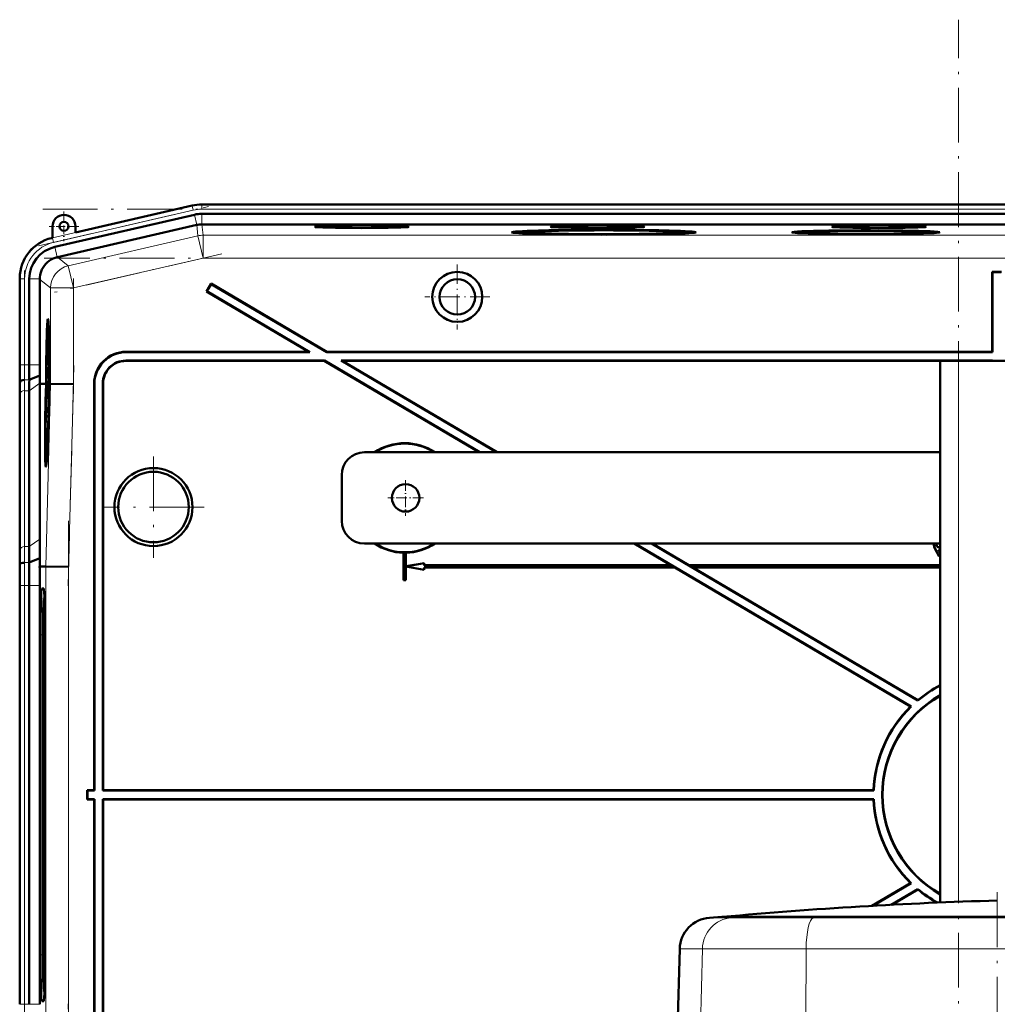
# Model space of a CAD drawing. Extents: x -1358 to 1757, y -1516 to 612.
# Tile 81 of 82: x 1187 to 1401, y 391 to 606. Entities that reach past the tile are written whole.
import ezdxf

# ---------------------------------------------------------------- set-up
doc = ezdxf.new("R2010")
doc.units = 0
doc.linetypes.add('DASHDOT', pattern=[18.5, 12, -3, 0.5, -3])

msp = doc.modelspace()

# ---------------------------------------------------------------- linework, layer by layer
at = {"color": 7, "linetype": 'DASHDOT', "lineweight": 18}
for p, q in [((1392.93, -290.12), (1392.93, 606.28)), ((1191.57, 556.76), (1228.76, 565.35)), ((1192.49, 564.79), (1610.17, 564.79)), ((1609.82, 554.09), (1192.83, 554.09)), ((1231.7, 555.04), (1195.1, 546.59)), ((1188.51, 528.84), (1188.51, 551.4)), ((1199.22, 549.65), (1199.22, 524.37)), ((1199.32, 530.56), (1198.06, 482.34)), ((1216.73, 510.67), (1216.73, 488.48)), ((1227.83, 499.58), (1205.63, 499.58)), ((1198.17, 496.55), (1198.17, 376.6)), ((1188.51, 381.55), (1188.51, 491.61)), ((1401.43, 415.25), (1401.43, 350.48)), ((1198.06, 390.81), (1199.32, 342.59))]:
    msp.add_line(p, q, dxfattribs=at)
at = {"color": 7, "lineweight": 18}
for p, q in [((1194.65, 558.5), (1225.23, 565.55)), ((1225.23, 565.55), (1225.22, 565.59)), ((1225.45, 564.58), (1225.23, 565.55)), ((1227.3, 565.79), (1227.3, 565.83)), ((1227.3, 564.79), (1227.3, 565.79)), ((1227.3, 565.79), (1575.36, 565.79)), ((1227.3, 564.79), (1575.36, 564.79)), ((1225.45, 564.58), (1194.88, 557.52)), ((1226.2, 561.34), (1225.68, 563.58)), ((1227.3, 561.46), (1227.3, 563.76)), ((1226.19, 561.34), (1226.46, 558.96)), ((1227.58, 559.09), (1227.31, 561.46)), ((1194.65, 558.53), (1194.65, 558.5)), ((1194.88, 557.52), (1194.65, 558.5)), ((1226.46, 558.96), (1198.09, 552.41)), ((1226.46, 558.96), (1227.58, 554.09)), ((1575.08, 559.09), (1227.58, 559.09)), ((1227.58, 559.09), (1227.58, 554.09)), ((1195.63, 554.28), (1195.11, 556.52)), ((1198.09, 552.41), (1195.71, 554.3)), ((1199.22, 547.54), (1227.58, 554.09)), ((1575.08, 554.09), (1227.58, 554.09)), ((1198.09, 552.41), (1199.22, 547.54)), ((1187.51, 549.52), (1187.48, 549.52)), ((1187.51, 530.72), (1187.51, 549.52)), ((1188.51, 549.52), (1187.51, 549.52)), ((1188.51, 549.52), (1188.51, 530.72)), ((1191.84, 549.52), (1189.54, 549.52)), ((1191.84, 549.43), (1194.22, 547.54)), ((1194.22, 547.54), (1199.22, 547.54)), ((1194.22, 547.54), (1194.22, 526.54)), ((1199.22, 526.48), (1199.22, 547.54)), ((1210.72, 533.58), (1210.79, 533.51)), ((1187.51, 530.72), (1187.48, 530.72)), ((1188.51, 530.72), (1187.51, 530.72)), ((1188.51, 530.72), (1189.54, 530.72)), ((1189.54, 530.72), (1191.84, 530.72)), ((1210.73, 531.58), (1210.66, 531.65)), ((1392.93, 413.16), (1392.93, 531.58)), ((1187.5, 526.58), (1187.45, 526.58)), ((1188.53, 527.41), (1189.56, 527.41)), ((1189.54, 525.06), (1191.89, 526.72)), ((1194.22, 526.54), (1193.17, 486.56)), ((1198.17, 486.49), (1199.22, 526.48)), ((1203.73, 526.58), (1203.8, 526.51)), ((1205.66, 526.65), (1205.73, 526.58)), ((1187.51, 490.24), (1187.51, 524.38)), ((1188.51, 525.06), (1188.51, 490.92)), ((1188.51, 525.06), (1189.54, 525.06)), ((1189.54, 490.92), (1191.89, 492.58)), ((1188.51, 490.92), (1189.54, 490.92)), ((1387.8, 490.5), (1387.78, 490.49)), ((1188.49, 487.41), (1189.51, 487.41)), ((1193.17, 486.56), (1193.17, 386.6)), ((1198.17, 386.66), (1198.17, 486.49)), ((1187.48, 482.43), (1187.51, 482.43)), ((1188.51, 482.43), (1187.51, 482.43)), ((1187.51, 390.72), (1187.51, 482.43)), ((1188.51, 482.43), (1189.54, 482.43)), ((1188.51, 482.43), (1188.51, 390.72)), ((1189.54, 482.43), (1191.84, 482.43)), ((1192.73, 481.73), (1192.27, 481.76)), ((1192.88, 479.69), (1192.77, 479.59)), ((1192, 471.58), (1192.56, 471.58)), ((1338.44, 409.66), (1343.22, 409.66)), ((1345.87, 409.85), (1343.22, 409.66)), ((1343.22, 409.66), (1361.12, 409.66)), ((1361.75, 409.85), (1361.12, 409.66)), ((1361.12, 409.66), (1441.74, 409.66)), ((1192.56, 401.58), (1192, 401.58)), ((1331.91, 402.86), (1336.87, 402.86)), ((1336.87, 402.86), (1335.68, 355.88)), ((1336.87, 402.86), (1359.59, 402.86)), ((1359.49, 387.48), (1359.59, 402.86)), ((1359.59, 402.86), (1443.27, 402.86)), ((1192.77, 393.57), (1192.88, 393.46)), ((1187.51, 390.72), (1187.48, 390.72)), ((1187.51, 390.72), (1188.51, 390.72)), ((1189.54, 390.72), (1188.51, 390.72)), ((1191.84, 390.72), (1189.54, 390.72)), ((1192.73, 391.42), (1192.27, 391.39))]:
    msp.add_line(p, q, dxfattribs=at)
at = {"color": 7, "lineweight": 50}
for p, q in [((1225.22, 565.59), (1199.65, 559.69)), ((1242.29, 565.83), (1227.3, 565.83)), ((1242.29, 565.83), (1555.09, 565.83)), ((1225.68, 563.58), (1195.11, 556.52)), ((1227.3, 563.76), (1575.36, 563.76)), ((1194.65, 561.03), (1194.65, 558.53)), ((1226.19, 561.34), (1195.71, 554.3)), ((1199.65, 559.69), (1199.65, 561.03)), ((1227.3, 561.46), (1227.31, 561.46)), ((1575.35, 561.46), (1227.31, 561.46)), ((1194.65, 558.53), (1194.45, 558.49)), ((1297.19, 559.74), (1297.13, 559.51)), ((1314.81, 559.21), (1314.81, 559.27)), ((1314.81, 559.27), (1314.81, 559.21)), ((1315.81, 559.27), (1315.81, 559.21)), ((1315.81, 559.21), (1315.81, 559.27)), ((1333.43, 559.74), (1333.49, 559.51)), ((1358.34, 559.74), (1358.29, 559.54)), ((1372.16, 559.37), (1372.16, 559.32)), ((1372.16, 559.32), (1372.16, 559.37)), ((1373.16, 559.37), (1373.16, 559.32)), ((1373.16, 559.32), (1373.16, 559.37)), ((1386.97, 559.74), (1387.02, 559.54)), ((1195.63, 554.28), (1195.71, 554.3)), ((1187.48, 549.72), (1187.48, 530.72)), ((1400.4, 551.01), (1400.33, 551.08)), ((1400.33, 551.08), (1400.33, 533.58)), ((1400.33, 551.08), (1402.33, 551.08)), ((1400.4, 551.01), (1400.4, 533.51)), ((1400.4, 551.01), (1402.26, 551.01)), ((1189.54, 549.52), (1189.54, 530.72)), ((1191.84, 549.43), (1191.84, 549.52)), ((1191.84, 549.43), (1191.84, 530.72)), ((1229.35, 548.51), (1228.33, 546.78)), ((1229.37, 548.41), (1228.43, 546.81)), ((1229.37, 548.41), (1229.35, 548.51)), ((1229.35, 548.51), (1254.66, 533.58)), ((1229.37, 548.41), (1254.65, 533.51)), ((1228.43, 546.81), (1228.33, 546.78)), ((1228.33, 546.78), (1250.73, 533.58)), ((1228.43, 546.81), (1250.98, 533.51)), ((1193.64, 539.01), (1193.83, 539.06)), ((1193.83, 533.13), (1193.81, 530.61)), ((1193.82, 531.25), (1193.84, 533.13)), ((1193.84, 533.13), (1193.83, 533.13)), ((1193.84, 533.13), (1193.89, 533.13)), ((1210.72, 533.58), (1250.73, 533.58)), ((1210.79, 533.51), (1250.98, 533.51)), ((1250.98, 533.51), (1250.73, 533.58)), ((1254.65, 533.51), (1254.66, 533.58)), ((1254.65, 533.51), (1400.4, 533.51)), ((1254.66, 533.58), (1400.33, 533.58)), ((1400.33, 533.58), (1400.4, 533.51)), ((1193.81, 530.61), (1193.94, 530.61)), ((1193.82, 530.67), (1193.88, 530.67)), ((1193.85, 531.55), (1193.9, 531.55)), ((1193.88, 531.16), (1193.88, 530.66)), ((1193.88, 530.66), (1193.94, 530.66)), ((1254.14, 531.65), (1210.66, 531.65)), ((1254.12, 531.58), (1210.73, 531.58)), ((1254.12, 531.58), (1254.14, 531.65)), ((1254.12, 531.58), (1288.03, 511.58)), ((1254.14, 531.65), (1288.17, 511.58)), ((1400.4, 531.65), (1257.8, 531.65)), ((1257.8, 531.65), (1291.83, 511.58)), ((1258.06, 531.58), (1257.8, 531.65)), ((1400.33, 531.58), (1258.06, 531.58)), ((1258.06, 531.58), (1291.97, 511.58)), ((1388.93, 413.01), (1388.93, 531.58)), ((1392.93, 531.58), (1388.93, 531.58)), ((1392.93, 531.58), (1409.93, 531.58)), ((1400.4, 531.65), (1400.33, 531.58)), ((1400.4, 531.65), (1400.4, 531.58)), ((1189.56, 527.41), (1191.85, 528.36)), ((1193.8, 528.97), (1193.84, 528.97)), ((1193.81, 528.24), (1193.8, 528.97)), ((1193.81, 528.24), (1193.86, 528.24)), ((1193.81, 527.75), (1193.81, 528.24)), ((1193.83, 530.22), (1193.94, 530.22)), ((1193.84, 529), (1193.84, 528.68)), ((1193.84, 528.68), (1193.85, 528.73)), ((1193.84, 528.68), (1193.88, 528.68)), ((1193.85, 528.81), (1193.88, 528.8)), ((1193.85, 528.73), (1193.85, 528.81)), ((1193.85, 528.73), (1193.88, 528.73)), ((1193.88, 528.94), (1193.86, 528.29)), ((1193.86, 527.8), (1193.89, 528.93)), ((1193.86, 528.29), (1193.86, 527.8)), ((1193.88, 530.02), (1193.95, 530.02)), ((1193.89, 528.93), (1193.96, 528.92)), ((1187.5, 526.58), (1187.54, 527.01)), ((1191.89, 526.57), (1191.89, 526.72)), ((1191.89, 492.58), (1191.89, 526.57)), ((1192.85, 526.56), (1191.89, 526.57)), ((1193.22, 526.56), (1192.85, 526.56)), ((1193.06, 526.54), (1193.06, 526.56)), ((1193.22, 526.56), (1193.06, 526.56)), ((1193.22, 526.54), (1193.06, 526.54)), ((1193.17, 524.59), (1193.22, 526.54)), ((1193.27, 526.54), (1193.21, 524.59)), ((1193.26, 524.59), (1193.31, 526.54)), ((1193.27, 526.56), (1193.27, 526.56)), ((1193.31, 526.56), (1193.27, 526.56)), ((1193.27, 526.56), (1193.31, 526.56)), ((1193.31, 526.54), (1193.27, 526.54)), ((1193.88, 527.52), (1193.77, 526.43)), ((1193.77, 526.02), (1193.88, 527.11)), ((1193.77, 526.43), (1193.77, 526.02)), ((1193.77, 526.02), (1193.96, 526.02)), ((1193.81, 527.75), (1193.97, 527.75)), ((1193.86, 527.8), (1193.97, 527.8)), ((1193.88, 527.52), (1193.97, 527.51)), ((1193.88, 527.11), (1193.88, 527.52)), ((1193.88, 527.11), (1193.97, 527.11)), ((1193.97, 526.54), (1193.93, 524.58)), ((1194.02, 526.56), (1193.97, 526.56)), ((1194.02, 526.55), (1193.97, 526.55)), ((1194.02, 526.54), (1193.97, 526.54)), ((1193.98, 525.1), (1194.02, 526.54)), ((1194.06, 526.54), (1194.03, 525.1)), ((1194.06, 526.56), (1194.14, 526.56)), ((1194.13, 526.55), (1194.06, 526.55)), ((1194.13, 526.54), (1194.06, 526.54)), ((1194.14, 526.56), (1194.14, 526.55)), ((1194.22, 526.54), (1194.14, 526.55)), ((1199.22, 526.48), (1194.22, 526.54)), ((1203.73, 526.58), (1203.73, 437.58)), ((1203.8, 526.51), (1203.8, 437.51)), ((1205.66, 437.51), (1205.66, 526.65)), ((1205.73, 437.58), (1205.73, 526.58)), ((1189.54, 525.06), (1189.54, 490.92)), ((1193.76, 524.5), (1193.81, 524.5)), ((1193.78, 523.8), (1193.76, 524.5)), ((1193.79, 523.85), (1193.79, 523.35)), ((1193.8, 525.77), (1193.96, 525.77)), ((1193.84, 524.15), (1193.81, 523.96)), ((1193.82, 524.64), (1193.84, 524.64)), ((1193.85, 525.58), (1193.84, 524.15)), ((1193.86, 525.58), (1193.85, 525.58)), ((1193.85, 523.75), (1193.86, 525.58)), ((1193.86, 525.58), (1193.95, 525.58)), ((1194, 524.08), (1193.96, 524.08)), ((1193.96, 524.08), (1194, 524.08)), ((1193.98, 525.1), (1194.03, 525.1)), ((1194.03, 525.1), (1193.98, 525.1)), ((1187.48, 523.65), (1187.48, 489.51)), ((1187.48, 523.65), (1187.48, 489.51)), ((1193.74, 522.76), (1193.72, 520.24)), ((1193.73, 520.88), (1193.75, 522.76)), ((1193.75, 522.76), (1193.74, 522.76)), ((1193.75, 522.76), (1193.88, 522.76)), ((1193.77, 523.3), (1193.78, 523.8)), ((1193.77, 523.3), (1193.89, 523.3)), ((1193.78, 523.8), (1193.79, 523.8)), ((1193.79, 523.35), (1193.85, 523.75)), ((1193.79, 523.35), (1193.89, 523.35)), ((1193.81, 522.71), (1193.87, 522.71)), ((1193.85, 523.75), (1193.9, 523.75)), ((1193.71, 519.7), (1193.71, 519.16)), ((1193.77, 519.7), (1193.71, 519.7)), ((1193.72, 520.24), (1193.79, 520.24)), ((1193.73, 520.29), (1193.8, 520.29)), ((1193.76, 521.18), (1193.81, 521.18)), ((1193.79, 520.79), (1193.79, 520.29)), ((1193.82, 521.07), (1193.83, 521.53)), ((1193.7, 518.13), (1193.69, 517.68)), ((1193.72, 518.43), (1193.7, 518.13)), ((1193.71, 519.16), (1193.75, 519.16)), ((1388.93, 511.58), (1262.93, 511.58)), ((1193.21, 510.21), (1193.41, 510.16)), ((1257.93, 496.58), (1257.93, 506.58)), ((1262.93, 491.58), (1388.93, 491.58)), ((1321.95, 491.58), (1330, 486.83)), ((1322.08, 491.58), (1382.57, 455.9)), ((1325.74, 491.58), (1384.02, 457.21)), ((1325.88, 491.58), (1333.93, 486.83)), ((1271.5, 489.59), (1271.48, 489.58)), ((1271.48, 489.58), (1271.48, 483.58)), ((1271.5, 489.59), (1271.5, 483.59)), ((1271.98, 489.58), (1271.96, 489.59)), ((1271.96, 486.59), (1271.96, 489.59)), ((1271.98, 486.61), (1271.98, 489.58)), ((1387.52, 491.32), (1387.54, 491.32)), ((1387.78, 490.49), (1388.67, 488.74)), ((1388.68, 488.76), (1387.8, 490.5)), ((1388.15, 491.29), (1388.13, 491.29)), ((1388.59, 490.8), (1388.59, 490.79)), ((1388.59, 490.24), (1388.62, 490.22)), ((1388.59, 490.24), (1388.93, 489.57)), ((1388.93, 489.61), (1388.62, 490.22)), ((1189.51, 487.41), (1191.86, 488.38)), ((1191.83, 486.58), (1191.86, 488.38)), ((1275.96, 487.31), (1271.96, 486.59)), ((1275.98, 487.33), (1271.98, 486.61)), ((1275.96, 487.31), (1275.98, 487.33)), ((1275.96, 486.81), (1275.96, 487.31)), ((1275.98, 486.83), (1275.98, 487.33)), ((1388.67, 488.74), (1388.93, 488.87)), ((1388.68, 488.76), (1388.67, 488.74)), ((1388.93, 488.89), (1388.68, 488.76)), ((1187.45, 486.58), (1187.49, 487.01)), ((1191.83, 486.58), (1193.17, 486.56)), ((1198.17, 486.49), (1193.17, 486.56)), ((1271.96, 486.59), (1271.98, 486.61)), ((1271.96, 483.59), (1271.96, 486.56)), ((1271.98, 486.54), (1271.96, 486.56)), ((1271.96, 486.56), (1275.96, 485.85)), ((1271.98, 483.58), (1271.98, 486.54)), ((1271.98, 486.54), (1275.98, 485.83)), ((1275.96, 486.81), (1275.98, 486.83)), ((1275.96, 486.81), (1330.06, 486.81)), ((1330.85, 486.35), (1275.96, 486.35)), ((1275.98, 486.33), (1275.96, 486.35)), ((1275.96, 485.85), (1275.96, 486.35)), ((1275.96, 485.85), (1275.98, 485.83)), ((1275.98, 486.83), (1330, 486.83)), ((1330.85, 486.33), (1275.98, 486.33)), ((1275.98, 485.83), (1275.98, 486.33)), ((1330.06, 486.81), (1330, 486.83)), ((1330.06, 486.81), (1330.85, 486.35)), ((1330.85, 486.33), (1330.85, 486.35)), ((1330.85, 486.33), (1382.46, 455.89)), ((1333.93, 486.81), (1333.93, 486.83)), ((1388.93, 486.83), (1333.93, 486.83)), ((1333.93, 486.81), (1334.72, 486.35)), ((1333.93, 486.81), (1388.93, 486.81)), ((1334.78, 486.33), (1334.72, 486.35)), ((1388.93, 486.35), (1334.72, 486.35)), ((1334.78, 486.33), (1384.01, 457.29)), ((1388.93, 486.33), (1334.78, 486.33)), ((1271.5, 483.59), (1271.48, 483.58)), ((1271.98, 483.58), (1271.48, 483.58)), ((1271.96, 483.59), (1271.5, 483.59)), ((1271.96, 483.59), (1271.98, 483.58)), ((1187.48, 482.44), (1187.48, 390.72)), ((1189.54, 482.43), (1189.54, 390.72)), ((1191.84, 390.72), (1191.84, 482.43)), ((1192.71, 481.76), (1192.27, 481.76)), ((1192.76, 479.58), (1192.88, 479.7)), ((1192.88, 479.59), (1192.77, 479.59)), ((1192, 471.58), (1192, 401.58)), ((1192.56, 471.58), (1192.56, 401.58)), ((1192.98, 401.58), (1192.98, 471.58)), ((1384.01, 457.29), (1384.02, 457.21)), ((1382.57, 455.9), (1382.46, 455.89)), ((1202.3, 437.51), (1202.23, 437.58)), ((1203.73, 437.58), (1202.23, 437.58)), ((1202.23, 435.58), (1202.23, 437.58)), ((1202.3, 435.65), (1202.23, 435.58)), ((1202.23, 435.58), (1203.73, 435.58)), ((1203.8, 437.51), (1202.3, 437.51)), ((1202.3, 435.65), (1202.3, 437.51)), ((1202.3, 435.65), (1203.8, 435.65)), ((1203.73, 437.58), (1203.8, 437.51)), ((1203.73, 435.58), (1203.8, 435.65)), ((1203.73, 346.57), (1203.73, 435.58)), ((1203.8, 346.64), (1203.8, 435.65)), ((1205.66, 437.51), (1205.73, 437.58)), ((1374.41, 437.51), (1205.66, 437.51)), ((1205.66, 435.65), (1205.66, 346.5)), ((1205.66, 435.65), (1374.41, 435.65)), ((1205.66, 435.65), (1205.73, 435.58)), ((1374.35, 437.58), (1205.73, 437.58)), ((1205.73, 435.58), (1205.73, 346.57)), ((1205.73, 435.58), (1374.35, 435.58)), ((1374.35, 437.58), (1374.41, 437.51)), ((1374.41, 435.65), (1374.35, 435.58)), ((1382.46, 417.26), (1374, 412.27)), ((1382.57, 417.25), (1374.15, 412.28)), ((1382.46, 417.26), (1382.57, 417.25)), ((1384.02, 415.94), (1378.19, 412.5)), ((1384.01, 415.86), (1378.34, 412.51)), ((1384.01, 415.86), (1384.02, 415.94)), ((1341.17, 409.85), (1338.44, 409.66)), ((1345.87, 409.85), (1341.17, 409.85)), ((1341.31, 409.85), (1341.17, 409.85)), ((1372.61, 409.85), (1341.31, 409.85)), ((1361.75, 409.85), (1345.87, 409.85)), ((1401.43, 409.85), (1361.75, 409.85)), ((1401.43, 409.85), (1372.61, 409.85)), ((1454.19, 409.85), (1401.43, 409.85)), ((1441.1, 409.85), (1401.43, 409.85)), ((1331.91, 402.86), (1330.68, 355.9)), ((1192.76, 393.57), (1192.88, 393.46)), ((1192.77, 393.57), (1192.88, 393.57)), ((1192.27, 391.39), (1192.71, 391.39))]:
    msp.add_line(p, q, dxfattribs=at)
at = {"color": 7, "linetype": 'DASHDOT', "lineweight": 18, "ltscale": 0.1625}
for p, q in [((1197.15, 564.28), (1197.15, 557.78)), ((1200.4, 561.03), (1193.9, 561.03))]:
    msp.add_line(p, q, dxfattribs=at)
at = {"color": 7, "linetype": 'DASHDOT', "lineweight": 18, "ltscale": 0.355368}
msp.add_line((1283.24, 552.68), (1283.24, 538.47), dxfattribs=at)
at = {"color": 7, "linetype": 'DASHDOT', "lineweight": 18, "ltscale": 0.355365}
msp.add_line((1290.35, 545.58), (1276.13, 545.58), dxfattribs=at)
at = {"color": 7, "linetype": 'DASHDOT', "lineweight": 18, "ltscale": 0.195001}
for p, q in [((1271.93, 505.48), (1271.93, 497.68)), ((1275.83, 501.58), (1268.03, 501.58))]:
    msp.add_line(p, q, dxfattribs=at)
at = {"color": 7, "lineweight": 50}
for points in [[(1193.89, 533.06), (1193.87, 532.54), (1193.85, 532.01)], [(1193.85, 531.55), (1193.89, 532.51), (1193.89, 532.57), (1193.9, 532.59)], [(1193.9, 532.59), (1193.9, 532.47), (1193.91, 531.89)], [(1193.88, 530.66), (1193.91, 531.17), (1193.92, 531.9)], [(1193.91, 531.89), (1193.89, 531.22), (1193.89, 531.17), (1193.88, 531.16)], [(1193.83, 530.22), (1193.82, 530.17), (1193.81, 530.01), (1193.79, 528.95)], [(1193.79, 528.95), (1193.8, 527.89), (1193.81, 527.75)], [(1193.8, 528.97), (1193.82, 529.66), (1193.82, 529.71), (1193.83, 529.73)], [(1193.85, 529.5), (1193.85, 530.11), (1193.84, 530.2), (1193.83, 530.22)], [(1193.83, 529.73), (1193.83, 529.71), (1193.84, 529.48), (1193.84, 529)], [(1193.88, 530.02), (1193.86, 529.68), (1193.85, 529.5)], [(1193.85, 528.81), (1193.86, 529.46), (1193.87, 529.53)], [(1193.87, 529.53), (1193.88, 529.51), (1193.88, 529.08), (1193.88, 528.94)], [(1193.89, 528.93), (1193.89, 529.9), (1193.88, 530.02)], [(1193.75, 524.5), (1193.76, 523.44), (1193.77, 523.3)], [(1193.76, 524.5), (1193.78, 525.17), (1193.79, 525.28)], [(1193.8, 525.77), (1193.78, 525.66), (1193.77, 525.48)], [(1193.79, 525.28), (1193.81, 525.17), (1193.81, 524.51)], [(1193.82, 524.64), (1193.81, 525.68), (1193.81, 525.75), (1193.8, 525.77)], [(1193.81, 522.71), (1193.79, 522.53), (1193.76, 521.64)], [(1193.76, 521.18), (1193.8, 522.14), (1193.8, 522.2), (1193.81, 522.22)], [(1193.83, 521.53), (1193.83, 522.49), (1193.82, 522.67), (1193.81, 522.71)], [(1193.81, 522.22), (1193.81, 522.1), (1193.82, 521.52)], [(1193.82, 521.52), (1193.8, 520.85), (1193.8, 520.8), (1193.79, 520.79)], [(1388.21, 491.58), (1388.13, 491.31), (1388.13, 491.29)], [(1388.15, 491.29), (1388.17, 491.44), (1388.23, 491.58)], [(1387.52, 491.32), (1387.64, 490.81), (1387.78, 490.49)], [(1387.54, 491.32), (1387.65, 490.82), (1387.8, 490.5)], [(1388.13, 491.29), (1388.15, 491.14), (1388.21, 491), (1388.31, 490.89), (1388.44, 490.81), (1388.59, 490.79)], [(1388.59, 490.8), (1388.45, 490.83), (1388.32, 490.9), (1388.22, 491.01), (1388.17, 491.15), (1388.15, 491.29)]]:
    msp.add_lwpolyline(points, dxfattribs=at)
for centre, radius in [((1197.15, 561.03), 1), ((1283.24, 545.58), 5.47), ((1283.24, 545.58), 3.88), ((1216.73, 499.58), 8.54), ((1216.73, 499.58), 7.72), ((1271.93, 501.58), 3)]:
    msp.add_circle(centre, radius, dxfattribs=at)
for centre, radius, start, end in [((1227.3, 556.58), 9.25, 90.0004, 102.9992), ((1227.3, 556.58), 9.25, 90.0004, 102.9993), ((1197.15, 561.03), 2.5, 0, 180), ((1227.3, 556.58), 7.19, 90.0004, 102.9993), ((1196.47, 549.72), 8.99, 102.9916, 180.0084), ((1196.73, 549.52), 7.18, 102.9916, 180.0083), ((1196.84, 549.43), 5, 104.049, 114.5678), ((1196.84, 549.43), 5, 160.173, 178.9467), ((1210.72, 526.58), 6.99, 89.9842, 180.0158), ((1210.79, 526.51), 6.99, 89.9842, 180.0158), ((839.89, 530.63), 347.59, 359.3315, 0.0143), ((1544.81, 530.64), 357.33, 179.9869, 180.6511), ((1473.94, 530.65), 284.4, 179.9866, 180.6543), ((1392.21, 530.67), 200.36, 179.9856, 180.6608), ((1193.69, 530.66), 0.129, 339.7839, 3.1342), ((1135.6, 533.53), 58.27, 357.7578, 358.5115), ((1171.91, 531.97), 21.94, 356.5981, 358.9187), ((1210.65, 526.65), 5, 89.9843, 180.0157), ((1210.72, 526.58), 5, 89.9843, 180.0157), ((1307.68, 529.73), 115.84, 180.6772, 181.4875), ((980.26, 523.4), 207.22, 0.0687, 0.8785), ((1400.13, 523.4), 212.65, 179.1437, 179.9328), ((1358.84, 524.86), 169.29, 179.1397, 179.9326), ((1224.32, 524.36), 30.57, 177.907, 179.7397), ((1175.85, 524.56), 17.96, 357.714, 359.8172), ((1160.45, 524.92), 33.37, 358.353, 359.5324), ((1193.6, 520.29), 0.129, 339.7839, 3.1342), ((1135.51, 523.16), 58.27, 357.7578, 358.5115), ((1171.82, 521.6), 21.94, 356.5981, 358.9187), ((1193.38, 520.38), 0.422, 347.665, 356.3447), ((1271.73, 501.58), 12, 56.4427, 123.5573), ((1271.73, 501.58), 11.9, 57.2111, 122.7889), ((1262.93, 506.58), 5, 90, 180), ((1193.27, 510.27), 0.0799, 184.9657, 228.6663), ((1262.93, 496.58), 5, 180, 270), ((890.59, 492.94), 301.3, 359.133, 359.9322), ((1271.73, 501.58), 12, 236.4427, 268.8063), ((1271.73, 501.58), 11.9, 237.2111, 302.7889), ((1271.73, 501.58), 12, 271.1938, 303.5573), ((1388.62, 491.33), 1.09, 166.7891, 180.2581), ((1388.65, 491.32), 1.11, 166.8027, 180.1168), ((980.12, 489.76), 207.36, 359.1212, 359.9305), ((939.03, 491.22), 250.51, 359.1277, 359.9315), ((1271.73, 501.58), 11.99, 268.8884, 271.1116), ((1388.6, 491.23), 0.426, 268.4792, 320.2455), ((1388.6, 491.23), 0.444, 268.5621, 317.6223), ((1388.62, 491.31), 1.08, 268.4741, 286.6021), ((1388.63, 491.26), 1.04, 269.4183, 286.6301), ((769.47, 482.54), 420.07, 359.9858, 0.6638), ((840.4, 482.52), 347.08, 359.9853, 0.6691), ((665.92, 482.47), 525.92, 359.9957, 0.4468), ((1401.33, 436.58), 27, 117.3394, 129.8868), ((1401.33, 436.58), 26.93, 117.4162, 129.9916), ((1401.33, 436.58), 25.07, 119.6446, 240.3554), ((1401.33, 436.58), 25, 119.7358, 240.2642), ((1401.33, 436.58), 27, 134.3346, 177.8775), ((1401.33, 436.58), 26.93, 134.1403, 178.0206), ((1401.33, 436.58), 27, 182.1225, 225.6654), ((1401.33, 436.58), 26.93, 181.9794, 225.8597), ((1401.33, 436.58), 27, 230.1132, 240.9413), ((1401.33, 436.58), 26.93, 230.0084, 241.1851), ((1428.02, -539.29), 953.1, 91.59877, 95.2198), ((1338.91, 402.68), 7, 93.8317, 178.5)]:
    msp.add_arc(centre, radius, start, end, dxfattribs=at)
at = {"color": 7, "lineweight": 18}
for centre, radius, start, end in [((1227.3, 556.58), 9.21, 90.0004, 102.9992), ((1227.3, 556.58), 8.21, 90.0004, 102.9993), ((1196.73, 549.52), 9.21, 102.9945, 180.0054), ((1227.58, 554.09), 5, 90, 103), ((1196.73, 549.52), 8.21, 102.9937, 180.0062), ((1508.34, 530.65), 320.83, 179.987, 180.6502), ((1474.14, 530.65), 285.63, 179.9869, 180.6516), ((1378.43, 524.16), 190.91, 179.1449, 179.9328), ((1358.5, 524.86), 169.99, 179.143, 179.9328), ((958.42, 490.51), 229.1, 359.1224, 359.9306), ((938.6, 491.22), 249.92, 359.1254, 359.9311), ((769.71, 482.54), 418.8, 359.9856, 0.6657), ((803.91, 482.53), 383.61, 359.9854, 0.6681)]:
    msp.add_arc(centre, radius, start, end, dxfattribs=at)
at = {"color": 7, "lineweight": 50}
for centre, major_axis, ratio, start_param, end_param in [((1227.31, 556.47), (4.97, 0.57), 0.999653, 1.459955, 1.684204), ((1262.32, 560.94), (10.3, 0), 0.026177, 6.280893, 9.427071), ((1262.32, 560.94), (10.3, 0), 0.026177, 3.143885, 4.712389), ((1262.32, 560.94), (10.3, 0), 0.026177, 4.712389, 6.280893), ((1313.92, 560.94), (10.3, 0), 0.026177, 6.280893, 9.427071), ((1313.92, 560.94), (10.3, 0), 0.026177, 3.143885, 4.712389), ((1313.92, 560.94), (10.3, 0), 0.026177, 4.712389, 6.280893), ((1375.53, 560.94), (10.3, 0), 0.026177, 1.570796, 3.143885), ((1375.53, 560.94), (10.3, 0), 0.026177, 3.143885, 6.280893), ((1375.53, 560.94), (10.3, 0), 0.026177, 6.280893, 7.853982), ((1315.31, 559.74), (20.18, 0), 0.026177, 1.570796, 3.143867), ((1315.31, 559.74), (20.18, 0), 0.026177, 3.143867, 4.687608), ((1315.31, 559.74), (18.12, 0), 0.026177, 3.134523, 4.68479), ((1315.31, 559.74), (18.12, 0), 0.026177, 1.570796, 3.134523), ((1315.31, 559.74), (16.2, 0), 0.026177, 6.280893, 9.427071), ((1315.31, 559.74), (16.2, 0), 0.026177, 3.143885, 4.712389), ((1315.31, 559.74), (20.18, 0), 0.026177, 6.280911, 7.853982), ((1315.31, 559.74), (18.12, 0), 0.026177, 0.00707, 1.570796), ((1315.31, 559.74), (16.2, 0), 0.026177, 4.712389, 6.280893), ((1315.31, 559.74), (20.18, 0), 0.026177, 4.73717, 6.280911), ((1315.31, 559.74), (18.12, 0), 0.026177, 4.739988, 6.290255), ((1372.66, 559.74), (16.2, 0), 0.026177, 6.280915, 9.427049), ((1372.66, 559.74), (16.2, 0), 0.026177, 3.143863, 4.681525), ((1372.66, 559.74), (14.31, 0), 0.026177, 3.134525, 4.677453), ((1372.66, 559.74), (14.31, 0), 0.026177, 1.570796, 3.134525), ((1372.66, 559.74), (12.82, 0), 0.026177, 6.280893, 9.427071), ((1372.66, 559.74), (12.82, 0), 0.026177, 3.143885, 4.712389), ((1372.66, 559.74), (14.31, 0), 0.026177, 0.007067, 1.570796), ((1372.66, 559.74), (12.82, 0), 0.026177, 4.712389, 6.280893), ((1372.66, 559.74), (16.2, 0), 0.026177, 4.743253, 6.280915), ((1372.66, 559.74), (14.31, 0), 0.026177, 4.747325, 6.290253), ((1196.84, 549.43), (-3.11, -3.91), 0.999441, 4.242071, 5.038518), ((1193.64, 524.6), (0, 16.16), 0.026176, 6.280689, 7.732162), ((1193.64, 524.55), (0, -14.46), 0.026176, 3.147415, 4.572965), ((1193.64, 524.55), (0, -14.46), 0.026176, 1.710221, 3.147415), ((1193.64, 524.6), (0, 16.16), 0.026176, 4.834209, 6.280689), ((1193.64, 524.6), (0, 12.78), 0.026176, 6.280849, 7.699465), ((1193.64, 524.6), (0, 12.78), 0.026176, 4.866869, 6.280849), ((1194.11, 524.59), (0.09, 10.11), 0.026177, 0.957953, 0.980266), ((1188.53, 526.99), (1, 0), 0.414156, 1.573635, 3.109527), ((1193.63, 524.59), (-0.14, -16.16), 0.026177, 4.590041, 4.591123), ((1193.63, 524.59), (0.13, 14.45), 0.026177, 1.434302, 1.435128), ((1193.63, 524.59), (-0.11, -12.78), 0.026177, 4.557384, 4.557868), ((1193.63, 524.59), (0.11, 12.78), 0.026177, 1.416276, 1.417167), ((1194.11, 524.59), (0.09, 10.11), 0.026177, 1.428804, 1.45344), ((1194.11, 524.59), (0.09, 10.11), 0.026177, 1.252956, 1.277212), ((1193.63, 524.59), (-0.11, -12.78), 0.026177, 1.724883, 1.726259), ((1193.63, 524.59), (0.13, 14.45), 0.026177, 4.848514, 4.849727), ((1193.63, 524.59), (-0.14, -16.16), 0.026177, 1.692519, 1.693602), ((1193.59, 524.56), (-0.42, -16.16), 0.026173, 4.711319, 6.286309), ((1193.59, 524.65), (0.38, 14.44), 0.026173, 1.576165, 3.056709), ((1193.59, 524.57), (-0.33, -12.78), 0.026173, 4.711319, 6.283871), ((1193.59, 524.56), (-0.42, -16.16), 0.026173, 0.003123, 1.541551), ((1193.59, 524.65), (0.38, 14.44), 0.026173, 3.134882, 4.673197), ((1193.59, 524.57), (-0.33, -12.78), 0.026173, 0.002779, 1.572781), ((1194.11, 524.59), (0.09, 10.11), 0.026177, 1.698341, 1.75274), ((1188.49, 486.99), (1, 0), 0.414255, 1.573643, 3.109526), ((1192.27, 471.58), (0, 10.19), 0.026177, 0, 1.570796), ((1192.71, 471.58), (0, 10.19), 0.026177, 4.712389, 6.281573), ((1192.77, 471.58), (0, 8.01), 0.026177, 0.026189, 1.570796), ((1192.77, 471.58), (0, 8.01), 0.026177, 0, 0.026189), ((1192.27, 401.58), (0, 10.19), 0.026177, 1.570796, 3.141593), ((1192.77, 401.58), (0, 8.01), 0.026177, 1.570796, 3.115404), ((1192.71, 401.58), (0, 10.19), 0.026177, 3.143205, 4.712389), ((1192.77, 401.58), (0, 8.01), 0.026177, 3.115404, 3.141593)]:
    msp.add_ellipse(centre, major_axis=major_axis, ratio=ratio, start_param=start_param, end_param=end_param, dxfattribs=at)
at = {"color": 7, "lineweight": 18}
for centre, major_axis, ratio, start_param, end_param in [((1199.22, 547.54), (3.11, 3.91), 0.999441, 0.899117, 2.242476), ((1188.51, 524.36), (1, 0), 0.707107, 1.570796, 3.106686), ((1188.51, 490.21), (1, 0), 0.707107, 1.570796, 3.106686), ((1343.68, 402.68), (0, -7), 0.972225, 3.208469, 4.686209), ((1361.23, 402.68), (0, -7), 0.234049, 3.208469, 4.686209)]:
    msp.add_ellipse(centre, major_axis=major_axis, ratio=ratio, start_param=start_param, end_param=end_param, dxfattribs=at)

doc.saveas('drawing.dxf')
